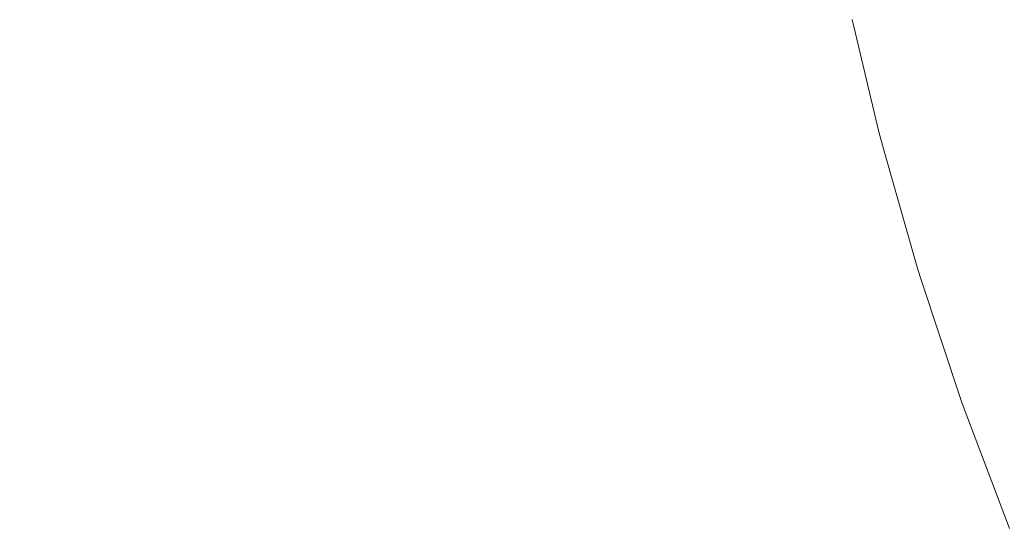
# Model space of a CAD drawing. Header units: centimetres. Extents: x -26 to 27.3, y -23.4 to -21.6.
# Tile 67 of 206: x -8.136 to -8.0766, y -22.9345 to -22.9035. Entities that reach past the tile are written whole.
import ezdxf

# ---------------------------------------------------------------- set-up
doc = ezdxf.new("R2010")
doc.units = ezdxf.units.CM
doc.header["$LTSCALE"] = 2.54
doc.layers.add('Lucido design-1', color=7, linetype='Continuous')

# ---------------------------------------------------------------- blocks, each defined once
blk = doc.blocks.new('Gruppo-4-1')
at = {"color": 7, "linetype": 'Continuous', "lineweight": 9}
blk.add_3dface([(-25.890647, -21.659888, -9.381992), (-25.890647, -23.259888, -9.381992), (27.209353, -23.259888, -9.381992), (27.209353, -21.659888, -9.381992)], dxfattribs=at)
for points, invisible_edges in [([(-8.096394, -22.90423, -10.12654), (-8.098091, -22.895458, -10.12654), (-8.096388, -22.895166, -10.122885), (-8.094706, -22.903866, -10.122885)], 15), ([(-8.094706, -22.903866, -10.122885), (-8.096388, -22.895166, -10.122885), (-8.094834, -22.894899, -10.119168), (-8.093165, -22.903534, -10.119168)], 15), ([(-8.093165, -22.903534, -10.119168), (-8.094834, -22.894899, -10.119168), (-8.093431, -22.894659, -10.115395), (-8.091773, -22.903234, -10.115395)], 15), ([(-8.100204, -22.905051, -10.133636), (-8.101931, -22.896116, -10.133636), (-8.099939, -22.895775, -10.130126), (-8.098228, -22.904625, -10.130126)], 15), ([(-8.098228, -22.904625, -10.130126), (-8.099939, -22.895775, -10.130126), (-8.098091, -22.895458, -10.12654), (-8.096394, -22.90423, -10.12654)], 15), ([(-8.102319, -22.905507, -10.137065), (-8.104065, -22.896482, -10.137065), (-8.101931, -22.896116, -10.133636), (-8.100204, -22.905051, -10.133636)], 15), ([(-8.106993, -22.906514, -10.143704), (-8.108777, -22.89729, -10.143704), (-8.106335, -22.896871, -10.140407), (-8.104571, -22.905992, -10.140407)], 15), ([(-8.104571, -22.905992, -10.140407), (-8.106335, -22.896871, -10.140407), (-8.104065, -22.896482, -10.137065), (-8.102319, -22.905507, -10.137065)], 15), ([(-8.10951, -22.907057, -10.146853), (-8.111314, -22.897725, -10.146853), (-8.108777, -22.89729, -10.143704), (-8.106993, -22.906514, -10.143704)], 15), ([(-8.114917, -22.908222, -10.152832), (-8.116766, -22.89866, -10.152832), (-8.113979, -22.898182, -10.149897), (-8.112152, -22.907626, -10.149897)], 15), ([(-8.112152, -22.907626, -10.149897), (-8.113979, -22.898182, -10.149897), (-8.111314, -22.897725, -10.146853), (-8.10951, -22.907057, -10.146853)], 15), ([(-8.117799, -22.908843, -10.155651), (-8.119672, -22.899158, -10.155651), (-8.116766, -22.89866, -10.152832), (-8.114917, -22.908222, -10.152832)], 15), ([(-8.120793, -22.909488, -10.158351), (-8.122691, -22.899676, -10.158351), (-8.119672, -22.899158, -10.155651), (-8.117799, -22.908843, -10.155651)], 15), ([(-8.123896, -22.910157, -10.160926), (-8.125819, -22.900212, -10.160926), (-8.122691, -22.899676, -10.158351), (-8.120793, -22.909488, -10.158351)], 15), ([(-8.076033, -22.908159, -9.841798), (-8.077914, -22.900247, -9.841798), (-8.076221, -22.899882, -9.838064), (-8.074357, -22.907722, -9.838064)], 15), ([(-8.127102, -22.910848, -10.163371), (-8.129052, -22.900767, -10.163371), (-8.125819, -22.900212, -10.160926), (-8.123896, -22.910157, -10.160926)], 15), ([(-8.078928, -22.908913, -9.849455), (-8.080839, -22.900877, -9.849455), (-8.079454, -22.900579, -9.845597), (-8.077557, -22.908556, -9.845597)], 15), ([(-8.077557, -22.908556, -9.845597), (-8.079454, -22.900579, -9.845597), (-8.077914, -22.900247, -9.841798), (-8.076033, -22.908159, -9.841798)], 15), ([(-8.130406, -22.91156, -10.165681), (-8.132383, -22.901338, -10.165681), (-8.129052, -22.900767, -10.163371), (-8.127102, -22.910848, -10.163371)], 15), ([(-8.081201, -22.909504, -9.857317), (-8.083135, -22.901372, -9.857317), (-8.082067, -22.901142, -9.853363), (-8.080143, -22.909229, -9.853363)], 15), ([(-8.080143, -22.909229, -9.853363), (-8.082067, -22.901142, -9.853363), (-8.080839, -22.900877, -9.849455), (-8.078928, -22.908913, -9.849455)], 15), ([(-8.133803, -22.912292, -10.167854), (-8.135808, -22.901925, -10.167854), (-8.132383, -22.901338, -10.165681), (-8.130406, -22.91156, -10.165681)], 15), ([(-8.083421, -22.910082, -9.869378), (-8.085377, -22.901856, -9.869378), (-8.084792, -22.901729, -9.865331), (-8.082841, -22.909931, -9.865331)], 15), ([(-8.082841, -22.909931, -9.865331), (-8.084792, -22.901729, -9.865331), (-8.084044, -22.901568, -9.861308), (-8.082101, -22.909739, -9.861308)], 15), ([(-8.082101, -22.909739, -9.861308), (-8.084044, -22.901568, -9.861308), (-8.083135, -22.901372, -9.857317), (-8.081201, -22.909504, -9.857317)], 15), ([(-8.137287, -22.913043, -10.169884), (-8.139321, -22.902527, -10.169884), (-8.135808, -22.901925, -10.167854), (-8.133803, -22.912292, -10.167854)], 15), ([(-8.086523, -22.91089, -10.103802), (-8.088511, -22.902531, -10.103802), (-8.087733, -22.902363, -10.099868), (-8.085752, -22.910689, -10.099868)], 15), ([(-8.085752, -22.910689, -10.099868), (-8.087733, -22.902363, -10.099868), (-8.08711, -22.902229, -10.095911), (-8.085136, -22.910529, -10.095911)], 15), ([(-8.085136, -22.910529, -10.095911), (-8.08711, -22.902229, -10.095911), (-8.086643, -22.902128, -10.091937), (-8.084673, -22.910409, -10.091937)], 15), ([(-8.084673, -22.910409, -10.091937), (-8.086643, -22.902128, -10.091937), (-8.086332, -22.902061, -10.087952), (-8.084366, -22.910328, -10.087952)], 15), ([(-8.084366, -22.910328, -10.087952), (-8.086332, -22.902061, -10.087952), (-8.086177, -22.902028, -10.083964), (-8.084212, -22.910289, -10.083964)], 15), ([(-8.085806, -22.903502, -10.081992), (-8.084194, -22.910284, -10.081992), (-8.084212, -22.910289, -10.083964), (-8.086177, -22.902028, -10.083964)], 14), ([(-8.084192, -22.910283, -9.881447), (-8.086157, -22.902024, -9.881447), (-8.08606, -22.902003, -9.877517), (-8.084097, -22.910258, -9.877517)], 15), ([(-8.086157, -22.902024, -9.881447), (-8.084192, -22.910283, -9.881447), (-8.084194, -22.910284, -9.881992), (-8.085806, -22.903502, -9.881992)], 11), ([(-8.084097, -22.910258, -9.877517), (-8.08606, -22.902003, -9.877517), (-8.0858, -22.901947, -9.873442), (-8.083839, -22.910191, -9.873442)], 15), ([(-8.083839, -22.910191, -9.873442), (-8.0858, -22.901947, -9.873442), (-8.085377, -22.901856, -9.869378), (-8.083421, -22.910082, -9.869378)], 15), ([(-8.088524, -22.911411, -10.111572), (-8.090533, -22.902967, -10.111572), (-8.089445, -22.902732, -10.107705), (-8.087448, -22.911131, -10.107705)], 15), ([(-8.087448, -22.911131, -10.107705), (-8.089445, -22.902732, -10.107705), (-8.088511, -22.902531, -10.103802), (-8.086523, -22.91089, -10.103802)], 15), ([(-8.092655, -22.912487, -10.122885), (-8.094706, -22.903866, -10.122885), (-8.093165, -22.903534, -10.119168), (-8.09113, -22.91209, -10.119168)], 15), ([(-8.09113, -22.91209, -10.119168), (-8.093165, -22.903534, -10.119168), (-8.091773, -22.903234, -10.115395), (-8.089752, -22.911731, -10.115395)], 15), ([(-8.089752, -22.911731, -10.115395), (-8.091773, -22.903234, -10.115395), (-8.090533, -22.902967, -10.111572), (-8.088524, -22.911411, -10.111572)], 15), ([(-8.084194, -22.910284, -10.081992), (-8.085806, -22.903502, -10.081992), (-8.085806, -22.903502, -9.881992), (-8.084194, -22.910284, -9.881992)], 10), ([(-8.094327, -22.912922, -10.12654), (-8.096394, -22.90423, -10.12654), (-8.094706, -22.903866, -10.122885), (-8.092655, -22.912487, -10.122885)], 15), ([(-8.098098, -22.913904, -10.133636), (-8.100204, -22.905051, -10.133636), (-8.098228, -22.904625, -10.130126), (-8.096142, -22.913395, -10.130126)], 15), ([(-8.096142, -22.913395, -10.130126), (-8.098228, -22.904625, -10.130126), (-8.096394, -22.90423, -10.12654), (-8.094327, -22.912922, -10.12654)], 15), ([(-8.100192, -22.914449, -10.137065), (-8.102319, -22.905507, -10.137065), (-8.100204, -22.905051, -10.133636), (-8.098098, -22.913904, -10.133636)], 15), ([(-8.102422, -22.91503, -10.140407), (-8.104571, -22.905992, -10.140407), (-8.102319, -22.905507, -10.137065), (-8.100192, -22.914449, -10.137065)], 15), ([(-8.107311, -22.916303, -10.146853), (-8.10951, -22.907057, -10.146853), (-8.106993, -22.906514, -10.143704), (-8.104819, -22.915654, -10.143704)], 15), ([(-8.104819, -22.915654, -10.143704), (-8.106993, -22.906514, -10.143704), (-8.104571, -22.905992, -10.140407), (-8.102422, -22.91503, -10.140407)], 15), ([(-8.109927, -22.916984, -10.149897), (-8.112152, -22.907626, -10.149897), (-8.10951, -22.907057, -10.146853), (-8.107311, -22.916303, -10.146853)], 15), ([(-8.112663, -22.917697, -10.152832), (-8.114917, -22.908222, -10.152832), (-8.112152, -22.907626, -10.149897), (-8.109927, -22.916984, -10.149897)], 15), ([(-8.115516, -22.918439, -10.155651), (-8.117799, -22.908843, -10.155651), (-8.114917, -22.908222, -10.152832), (-8.112663, -22.917697, -10.152832)], 15), ([(-8.075323, -22.916444, -9.845597), (-8.077557, -22.908556, -9.845597), (-8.076033, -22.908159, -9.841798), (-8.073817, -22.915983, -9.841798)], 15), ([(-8.118481, -22.919211, -10.158351), (-8.120793, -22.909488, -10.158351), (-8.117799, -22.908843, -10.155651), (-8.115516, -22.918439, -10.155651)], 15), ([(-8.076678, -22.916859, -9.849455), (-8.078928, -22.908913, -9.849455), (-8.077557, -22.908556, -9.845597), (-8.075323, -22.916444, -9.845597)], 15), ([(-8.121552, -22.920011, -10.160926), (-8.123896, -22.910157, -10.160926), (-8.120793, -22.909488, -10.158351), (-8.118481, -22.919211, -10.158351)], 15), ([(-8.078924, -22.917547, -9.857317), (-8.081201, -22.909504, -9.857317), (-8.080143, -22.909229, -9.853363), (-8.077878, -22.917227, -9.853363)], 15), ([(-8.077878, -22.917227, -9.853363), (-8.080143, -22.909229, -9.853363), (-8.078928, -22.908913, -9.849455), (-8.076678, -22.916859, -9.849455)], 15), ([(-8.08153, -22.918345, -9.873442), (-8.083839, -22.910191, -9.873442), (-8.083421, -22.910082, -9.869378), (-8.081117, -22.918219, -9.869378)], 15), ([(-8.081117, -22.918219, -9.869378), (-8.083421, -22.910082, -9.869378), (-8.082841, -22.909931, -9.865331), (-8.080544, -22.918043, -9.865331)], 15), ([(-8.080544, -22.918043, -9.865331), (-8.082841, -22.909931, -9.865331), (-8.082101, -22.909739, -9.861308), (-8.079813, -22.917819, -9.861308)], 15), ([(-8.079813, -22.917819, -9.861308), (-8.082101, -22.909739, -9.861308), (-8.081201, -22.909504, -9.857317), (-8.078924, -22.917547, -9.857317)], 15), ([(-8.124726, -22.920837, -10.163371), (-8.127102, -22.910848, -10.163371), (-8.123896, -22.910157, -10.160926), (-8.121552, -22.920011, -10.160926)], 15), ([(-8.083421, -22.918924, -10.099868), (-8.085752, -22.910689, -10.099868), (-8.085136, -22.910529, -10.095911), (-8.082811, -22.918738, -10.095911)], 15), ([(-8.082811, -22.918738, -10.095911), (-8.085136, -22.910529, -10.095911), (-8.084673, -22.910409, -10.091937), (-8.082354, -22.918598, -10.091937)], 15), ([(-8.082354, -22.918598, -10.091937), (-8.084673, -22.910409, -10.091937), (-8.084366, -22.910328, -10.087952), (-8.08205, -22.918505, -10.087952)], 15), ([(-8.08205, -22.918505, -10.087952), (-8.084366, -22.910328, -10.087952), (-8.084212, -22.910289, -10.083964), (-8.081899, -22.918458, -10.083964)], 15), ([(-8.084212, -22.910289, -10.083964), (-8.084194, -22.910284, -10.081992), (-8.083903, -22.911309, -10.081992)], 9), ([(-8.083903, -22.911309, -10.081992), (-8.08188, -22.918453, -10.081992), (-8.081899, -22.918458, -10.083964), (-8.084212, -22.910289, -10.083964)], 14), ([(-8.083903, -22.911309, -9.881992), (-8.084194, -22.910284, -9.881992), (-8.084192, -22.910283, -9.881447)], 10), ([(-8.084194, -22.910284, -9.881992), (-8.083903, -22.911309, -9.881992), (-8.083903, -22.911309, -10.081992), (-8.084194, -22.910284, -10.081992)], 10), ([(-8.081879, -22.918452, -9.881447), (-8.084192, -22.910283, -9.881447), (-8.084097, -22.910258, -9.877517), (-8.081785, -22.918423, -9.877517)], 15), ([(-8.084192, -22.910283, -9.881447), (-8.081879, -22.918452, -9.881447), (-8.08188, -22.918453, -9.881992), (-8.083903, -22.911309, -9.881992)], 11), ([(-8.081785, -22.918423, -9.877517), (-8.084097, -22.910258, -9.877517), (-8.083839, -22.910191, -9.873442), (-8.08153, -22.918345, -9.873442)], 15), ([(-8.127997, -22.921689, -10.165681), (-8.130406, -22.91156, -10.165681), (-8.127102, -22.910848, -10.163371), (-8.124726, -22.920837, -10.163371)], 15), ([(-8.086159, -22.919763, -10.111572), (-8.088524, -22.911411, -10.111572), (-8.087448, -22.911131, -10.107705), (-8.085095, -22.919437, -10.107705)], 15), ([(-8.085095, -22.919437, -10.107705), (-8.087448, -22.911131, -10.107705), (-8.086523, -22.91089, -10.103802), (-8.084182, -22.919157, -10.103802)], 15), ([(-8.084182, -22.919157, -10.103802), (-8.086523, -22.91089, -10.103802), (-8.085752, -22.910689, -10.099868), (-8.083421, -22.918924, -10.099868)], 15), ([(-8.13136, -22.922565, -10.167854), (-8.133803, -22.912292, -10.167854), (-8.130406, -22.91156, -10.165681), (-8.127997, -22.921689, -10.165681)], 15), ([(-8.088734, -22.920551, -10.119168), (-8.09113, -22.91209, -10.119168), (-8.089752, -22.911731, -10.115395), (-8.087372, -22.920134, -10.115395)], 15), ([(-8.087372, -22.920134, -10.115395), (-8.089752, -22.911731, -10.115395), (-8.088524, -22.911411, -10.111572), (-8.086159, -22.919763, -10.111572)], 15), ([(-8.08188, -22.918453, -10.081992), (-8.083903, -22.911309, -10.081992), (-8.083903, -22.911309, -9.881992), (-8.08188, -22.918453, -9.881992)], 10), ([(-8.134809, -22.923463, -10.169884), (-8.137287, -22.913043, -10.169884), (-8.133803, -22.912292, -10.167854), (-8.13136, -22.922565, -10.167854)], 15), ([(-8.090241, -22.921013, -10.122885), (-8.092655, -22.912487, -10.122885), (-8.09113, -22.91209, -10.119168), (-8.088734, -22.920551, -10.119168)], 15), ([(-8.138339, -22.924382, -10.171767), (-8.140853, -22.913812, -10.171767), (-8.137287, -22.913043, -10.169884), (-8.134809, -22.923463, -10.169884)], 15), ([(-8.093686, -22.922068, -10.130126), (-8.096142, -22.913395, -10.130126), (-8.094327, -22.912922, -10.12654), (-8.091892, -22.921519, -10.12654)], 15), ([(-8.091892, -22.921519, -10.12654), (-8.094327, -22.912922, -10.12654), (-8.092655, -22.912487, -10.122885), (-8.090241, -22.921013, -10.122885)], 15), ([(-8.095619, -22.92266, -10.133636), (-8.098098, -22.913904, -10.133636), (-8.096142, -22.913395, -10.130126), (-8.093686, -22.922068, -10.130126)], 15), ([(-8.097688, -22.923294, -10.137065), (-8.100192, -22.914449, -10.137065), (-8.098098, -22.913904, -10.133636), (-8.095619, -22.92266, -10.133636)], 15), ([(-8.099891, -22.923968, -10.140407), (-8.102422, -22.91503, -10.140407), (-8.100192, -22.914449, -10.137065), (-8.097688, -22.923294, -10.137065)], 15), ([(-8.102259, -22.924694, -10.143704), (-8.104819, -22.915654, -10.143704), (-8.102422, -22.91503, -10.140407), (-8.099891, -22.923968, -10.140407)], 15), ([(-8.104721, -22.925447, -10.146853), (-8.107311, -22.916303, -10.146853), (-8.104819, -22.915654, -10.143704), (-8.102259, -22.924694, -10.143704)], 15), ([(-8.107306, -22.926239, -10.149897), (-8.109927, -22.916984, -10.149897), (-8.107311, -22.916303, -10.146853), (-8.104721, -22.925447, -10.146853)], 15), ([(-8.074092, -22.924703, -9.849455), (-8.076678, -22.916859, -9.849455), (-8.075323, -22.916444, -9.845597), (-8.072756, -22.924231, -9.845597)], 15), ([(-8.11001, -22.927067, -10.152832), (-8.112663, -22.917697, -10.152832), (-8.109927, -22.916984, -10.149897), (-8.107306, -22.926239, -10.149897)], 15), ([(-8.075276, -22.925122, -9.853363), (-8.077878, -22.917227, -9.853363), (-8.076678, -22.916859, -9.849455), (-8.074092, -22.924703, -9.849455)], 15), ([(-8.112829, -22.92793, -10.155651), (-8.115516, -22.918439, -10.155651), (-8.112663, -22.917697, -10.152832), (-8.11001, -22.927067, -10.152832)], 15), ([(-8.077184, -22.925796, -9.861308), (-8.079813, -22.917819, -9.861308), (-8.078924, -22.917547, -9.857317), (-8.076307, -22.925486, -9.857317)], 15), ([(-8.076307, -22.925486, -9.857317), (-8.078924, -22.917547, -9.857317), (-8.077878, -22.917227, -9.853363), (-8.075276, -22.925122, -9.853363)], 15), ([(-8.079128, -22.926483, -9.877517), (-8.081785, -22.918423, -9.877517), (-8.08153, -22.918345, -9.873442), (-8.078877, -22.926394, -9.873442)], 15), ([(-8.078877, -22.926394, -9.873442), (-8.08153, -22.918345, -9.873442), (-8.081117, -22.918219, -9.869378), (-8.078469, -22.92625, -9.869378)], 15), ([(-8.078469, -22.92625, -9.869378), (-8.081117, -22.918219, -9.869378), (-8.080544, -22.918043, -9.865331), (-8.077905, -22.92605, -9.865331)], 15), ([(-8.077905, -22.92605, -9.865331), (-8.080544, -22.918043, -9.865331), (-8.079813, -22.917819, -9.861308), (-8.077184, -22.925796, -9.861308)], 15), ([(-8.115758, -22.928827, -10.158351), (-8.118481, -22.919211, -10.158351), (-8.115516, -22.918439, -10.155651), (-8.112829, -22.92793, -10.155651)], 15), ([(-8.081492, -22.927318, -10.103802), (-8.084182, -22.919157, -10.103802), (-8.083421, -22.918924, -10.099868), (-8.080741, -22.927053, -10.099868)], 15), ([(-8.080741, -22.927053, -10.099868), (-8.083421, -22.918924, -10.099868), (-8.082811, -22.918738, -10.095911), (-8.08014, -22.92684, -10.095911)], 15), ([(-8.08014, -22.92684, -10.095911), (-8.082811, -22.918738, -10.095911), (-8.082354, -22.918598, -10.091937), (-8.07969, -22.926681, -10.091937)], 15), ([(-8.07969, -22.926681, -10.091937), (-8.082354, -22.918598, -10.091937), (-8.08205, -22.918505, -10.087952), (-8.07939, -22.926575, -10.087952)], 15), ([(-8.07939, -22.926575, -10.087952), (-8.08205, -22.918505, -10.087952), (-8.081899, -22.918458, -10.083964), (-8.079241, -22.926522, -10.083964)], 15), ([(-8.081899, -22.918458, -10.083964), (-8.08188, -22.918453, -10.081992), (-8.081685, -22.919044, -10.081992)], 9), ([(-8.081685, -22.919044, -10.081992), (-8.079222, -22.926516, -10.081992), (-8.079241, -22.926522, -10.083964), (-8.081899, -22.918458, -10.083964)], 14), ([(-8.081685, -22.919044, -9.881992), (-8.08188, -22.918453, -9.881992), (-8.081879, -22.918452, -9.881447)], 10), ([(-8.08188, -22.918453, -9.881992), (-8.081685, -22.919044, -9.881992), (-8.081685, -22.919044, -10.081992), (-8.08188, -22.918453, -10.081992)], 10), ([(-8.079221, -22.926515, -9.881447), (-8.081879, -22.918452, -9.881447), (-8.081785, -22.918423, -9.877517), (-8.079128, -22.926483, -9.877517)], 15), ([(-8.081879, -22.918452, -9.881447), (-8.079221, -22.926515, -9.881447), (-8.079222, -22.926516, -9.881992), (-8.081685, -22.919044, -9.881992)], 11), ([(-8.118793, -22.929757, -10.160926), (-8.121552, -22.920011, -10.160926), (-8.118481, -22.919211, -10.158351), (-8.115758, -22.928827, -10.158351)], 15), ([(-8.083442, -22.928007, -10.111572), (-8.086159, -22.919763, -10.111572), (-8.085095, -22.919437, -10.107705), (-8.082393, -22.927636, -10.107705)], 15), ([(-8.082393, -22.927636, -10.107705), (-8.085095, -22.919437, -10.107705), (-8.084182, -22.919157, -10.103802), (-8.081492, -22.927318, -10.103802)], 15), ([(-8.079222, -22.926516, -10.081992), (-8.081685, -22.919044, -10.081992), (-8.081685, -22.919044, -9.881992), (-8.079222, -22.926516, -9.881992)], 10), ([(-8.121928, -22.930717, -10.163371), (-8.124726, -22.920837, -10.163371), (-8.121552, -22.920011, -10.160926), (-8.118793, -22.929757, -10.160926)], 15), ([(-8.08598, -22.928904, -10.119168), (-8.088734, -22.920551, -10.119168), (-8.087372, -22.920134, -10.115395), (-8.084638, -22.928429, -10.115395)], 15), ([(-8.084638, -22.928429, -10.115395), (-8.087372, -22.920134, -10.115395), (-8.086159, -22.919763, -10.111572), (-8.083442, -22.928007, -10.111572)], 15), ([(-8.087467, -22.929429, -10.122885), (-8.090241, -22.921013, -10.122885), (-8.088734, -22.920551, -10.119168), (-8.08598, -22.928904, -10.119168)], 15), ([(-8.12516, -22.931707, -10.165681), (-8.127997, -22.921689, -10.165681), (-8.124726, -22.920837, -10.163371), (-8.121928, -22.930717, -10.163371)], 15), ([(-8.089095, -22.930004, -10.12654), (-8.091892, -22.921519, -10.12654), (-8.090241, -22.921013, -10.122885), (-8.087467, -22.929429, -10.122885)], 15), ([(-8.128483, -22.932724, -10.167854), (-8.13136, -22.922565, -10.167854), (-8.127997, -22.921689, -10.165681), (-8.12516, -22.931707, -10.165681)], 15), ([(-8.090864, -22.930629, -10.130126), (-8.093686, -22.922068, -10.130126), (-8.091892, -22.921519, -10.12654), (-8.089095, -22.930004, -10.12654)], 15), ([(-8.09277, -22.931302, -10.133636), (-8.095619, -22.92266, -10.133636), (-8.093686, -22.922068, -10.130126), (-8.090864, -22.930629, -10.130126)], 15), ([(-8.131891, -22.933768, -10.169884), (-8.134809, -22.923463, -10.169884), (-8.13136, -22.922565, -10.167854), (-8.128483, -22.932724, -10.167854)], 15), ([(-8.09481, -22.932023, -10.137065), (-8.097688, -22.923294, -10.137065), (-8.095619, -22.92266, -10.133636), (-8.09277, -22.931302, -10.133636)], 15), ([(-8.135379, -22.934836, -10.171767), (-8.138339, -22.924382, -10.171767), (-8.134809, -22.923463, -10.169884), (-8.131891, -22.933768, -10.169884)], 15), ([(-8.096982, -22.932791, -10.140407), (-8.099891, -22.923968, -10.140407), (-8.097688, -22.923294, -10.137065), (-8.09481, -22.932023, -10.137065)], 15), ([(-8.099318, -22.933616, -10.143704), (-8.102259, -22.924694, -10.143704), (-8.099891, -22.923968, -10.140407), (-8.096982, -22.932791, -10.140407)], 15), ([(-8.138941, -22.935927, -10.173501), (-8.141944, -22.925321, -10.173501), (-8.138339, -22.924382, -10.171767), (-8.135379, -22.934836, -10.171767)], 15), ([(-8.101746, -22.934474, -10.146853), (-8.104721, -22.925447, -10.146853), (-8.102259, -22.924694, -10.143704), (-8.099318, -22.933616, -10.143704)], 15), ([(-8.104295, -22.935375, -10.149897), (-8.107306, -22.926239, -10.149897), (-8.104721, -22.925447, -10.146853), (-8.101746, -22.934474, -10.146853)], 15), ([(-8.074218, -22.933653, -9.861308), (-8.077184, -22.925796, -9.861308), (-8.076307, -22.925486, -9.857317), (-8.073356, -22.933306, -9.857317)], 15), ([(-8.075484, -22.934161, -9.869378), (-8.078469, -22.92625, -9.869378), (-8.077905, -22.92605, -9.865331), (-8.074928, -22.933938, -9.865331)], 15), ([(-8.074928, -22.933938, -9.865331), (-8.077905, -22.92605, -9.865331), (-8.077184, -22.925796, -9.861308), (-8.074218, -22.933653, -9.861308)], 15), ([(-8.106961, -22.936317, -10.152832), (-8.11001, -22.927067, -10.152832), (-8.107306, -22.926239, -10.149897), (-8.104295, -22.935375, -10.149897)], 15), ([(-8.077128, -22.934822, -10.095911), (-8.08014, -22.92684, -10.095911), (-8.07969, -22.926681, -10.091937), (-8.076685, -22.934644, -10.091937)], 15), ([(-8.076685, -22.934644, -10.091937), (-8.07969, -22.926681, -10.091937), (-8.07939, -22.926575, -10.087952), (-8.07639, -22.934526, -10.087952)], 15), ([(-8.07639, -22.934526, -10.087952), (-8.07939, -22.926575, -10.087952), (-8.079241, -22.926522, -10.083964), (-8.076243, -22.934467, -10.083964)], 15), ([(-8.079241, -22.926522, -10.083964), (-8.079222, -22.926516, -10.081992), (-8.079156, -22.926693, -10.081992)], 9), ([(-8.076243, -22.934467, -10.083964), (-8.079241, -22.926522, -10.083964), (-8.079156, -22.926693, -10.081992), (-8.076308, -22.93424, -10.081992)], 11), ([(-8.079156, -22.926693, -9.881992), (-8.079222, -22.926516, -9.881992), (-8.079221, -22.926515, -9.881447)], 10), ([(-8.079222, -22.926516, -9.881992), (-8.079156, -22.926693, -9.881992), (-8.079156, -22.926693, -10.081992), (-8.079222, -22.926516, -10.081992)], 10), ([(-8.076223, -22.934459, -9.881447), (-8.079221, -22.926515, -9.881447), (-8.079128, -22.926483, -9.877517), (-8.076132, -22.934422, -9.877517)], 15), ([(-8.079221, -22.926515, -9.881447), (-8.076223, -22.934459, -9.881447), (-8.076308, -22.93424, -9.881992), (-8.079156, -22.926693, -9.881992)], 11), ([(-8.079156, -22.926693, -10.081992), (-8.079156, -22.926693, -9.881992), (-8.076308, -22.93424, -9.881992), (-8.076308, -22.93424, -10.081992)], 5), ([(-8.076132, -22.934422, -9.877517), (-8.079128, -22.926483, -9.877517), (-8.078877, -22.926394, -9.873442), (-8.075885, -22.934323, -9.873442)], 15), ([(-8.075885, -22.934323, -9.873442), (-8.078877, -22.926394, -9.873442), (-8.078469, -22.92625, -9.869378), (-8.075484, -22.934161, -9.869378)], 15), ([(-8.109741, -22.937299, -10.155651), (-8.112829, -22.92793, -10.155651), (-8.11001, -22.927067, -10.152832), (-8.106961, -22.936317, -10.152832)], 15), ([(-8.078459, -22.935357, -10.103802), (-8.081492, -22.927318, -10.103802), (-8.080741, -22.927053, -10.099868), (-8.077719, -22.93506, -10.099868)], 15), ([(-8.077719, -22.93506, -10.099868), (-8.080741, -22.927053, -10.099868), (-8.08014, -22.92684, -10.095911), (-8.077128, -22.934822, -10.095911)], 15), ([(-8.080377, -22.936128, -10.111572), (-8.083442, -22.928007, -10.111572), (-8.082393, -22.927636, -10.107705), (-8.079345, -22.935713, -10.107705)], 15), ([(-8.079345, -22.935713, -10.107705), (-8.082393, -22.927636, -10.107705), (-8.081492, -22.927318, -10.103802), (-8.078459, -22.935357, -10.103802)], 15), ([(-8.112629, -22.938319, -10.158351), (-8.115758, -22.928827, -10.158351), (-8.112829, -22.92793, -10.155651), (-8.109741, -22.937299, -10.155651)], 15), ([(-8.082875, -22.937132, -10.119168), (-8.08598, -22.928904, -10.119168), (-8.084638, -22.928429, -10.115395), (-8.081554, -22.936601, -10.115395)], 15), ([(-8.081554, -22.936601, -10.115395), (-8.084638, -22.928429, -10.115395), (-8.083442, -22.928007, -10.111572), (-8.080377, -22.936128, -10.111572)], 15), ([(-8.115622, -22.939377, -10.160926), (-8.118793, -22.929757, -10.160926), (-8.115758, -22.928827, -10.158351), (-8.112629, -22.938319, -10.158351)], 15), ([(-8.084338, -22.937719, -10.122885), (-8.087467, -22.929429, -10.122885), (-8.08598, -22.928904, -10.119168), (-8.082875, -22.937132, -10.119168)], 15), ([(-8.085941, -22.938363, -10.12654), (-8.089095, -22.930004, -10.12654), (-8.087467, -22.929429, -10.122885), (-8.084338, -22.937719, -10.122885)], 15), ([(-8.118714, -22.940469, -10.163371), (-8.121928, -22.930717, -10.163371), (-8.118793, -22.929757, -10.160926), (-8.115622, -22.939377, -10.160926)], 15), ([(-8.087681, -22.939063, -10.130126), (-8.090864, -22.930629, -10.130126), (-8.089095, -22.930004, -10.12654), (-8.085941, -22.938363, -10.12654)], 15), ([(-8.121901, -22.941595, -10.165681), (-8.12516, -22.931707, -10.165681), (-8.121928, -22.930717, -10.163371), (-8.118714, -22.940469, -10.163371)], 15), ([(-8.089557, -22.939816, -10.133636), (-8.09277, -22.931302, -10.133636), (-8.090864, -22.930629, -10.130126), (-8.087681, -22.939063, -10.130126)], 15), ([(-8.091565, -22.940623, -10.137065), (-8.09481, -22.932023, -10.137065), (-8.09277, -22.931302, -10.133636), (-8.089557, -22.939816, -10.133636)], 15), ([(-8.125177, -22.942753, -10.167854), (-8.128483, -22.932724, -10.167854), (-8.12516, -22.931707, -10.165681), (-8.121901, -22.941595, -10.165681)], 15), ([(-8.093702, -22.941482, -10.140407), (-8.096982, -22.932791, -10.140407), (-8.09481, -22.932023, -10.137065), (-8.091565, -22.940623, -10.137065)], 15), ([(-8.128538, -22.94394, -10.169884), (-8.131891, -22.933768, -10.169884), (-8.128483, -22.932724, -10.167854), (-8.125177, -22.942753, -10.167854)], 15), ([(-8.096001, -22.942406, -10.143704), (-8.099318, -22.933616, -10.143704), (-8.096982, -22.932791, -10.140407), (-8.093702, -22.941482, -10.140407)], 15), ([(-8.131977, -22.945155, -10.171767), (-8.135379, -22.934836, -10.171767), (-8.131891, -22.933768, -10.169884), (-8.128538, -22.94394, -10.169884)], 15), ([(-8.09839, -22.943366, -10.146853), (-8.101746, -22.934474, -10.146853), (-8.099318, -22.933616, -10.143704), (-8.096001, -22.942406, -10.143704)], 15)]:
    blk.add_3dface(points, dxfattribs=dict(at, invisible_edges=invisible_edges))

msp = doc.modelspace()

# ---------------------------------------------------------------- block references
at = {"layer": 'Lucido design-1', "color": 7}
msp.add_blockref('Gruppo-4-1', (0, 0), dxfattribs=at)

doc.saveas('drawing.dxf')
